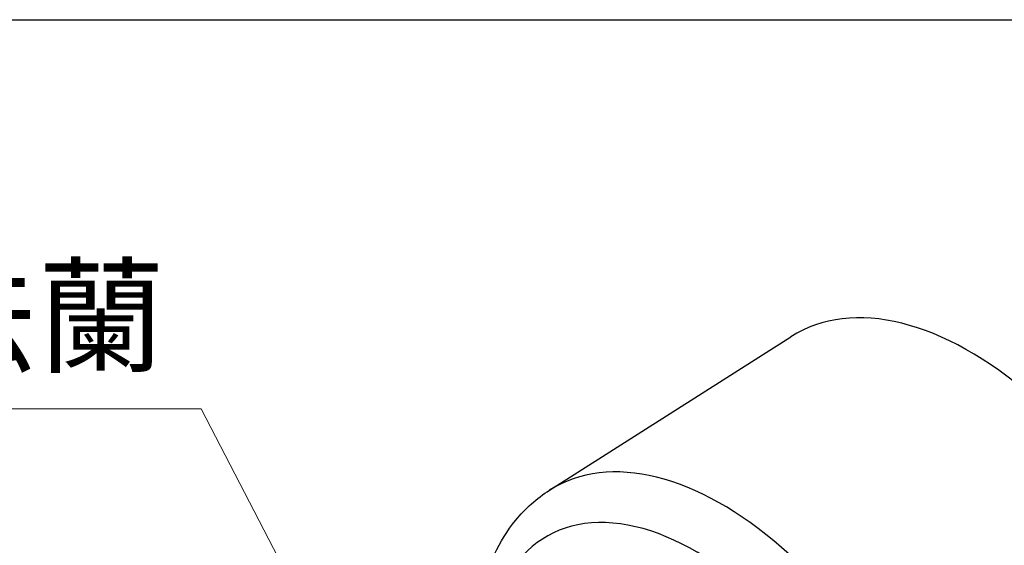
# Model space of a CAD drawing. Header units: inches. Extents: x 0 to 5766, y -2164 to 1330.
# Tile 30 of 217: x 1749 to 1876, y 591 to 658. Entities that reach past the tile are written whole.
import ezdxf

# ---------------------------------------------------------------- set-up
doc = ezdxf.new("R2010")
doc.units = ezdxf.units.IN
doc.header["$MEASUREMENT"] = 0
for name, color, linetype, lineweight in [('AM_5', 3, 'Continuous', 15), ('可見 (ISO)', 7, 'Continuous', 25), ('窄部可見 (ISO)', 7, 'Continuous', 25)]:
    doc.layers.add(name, color=color, linetype=linetype, lineweight=lineweight)
doc.styles.get("Standard").update_dxf_attribs({"font": 'arial.ttf'})

# ---------------------------------------------------------------- blocks, each defined once
blk = doc.blocks.new('*S423')
at = {"layer": 'AM_5'}
for p, q in [((1673.64, 579.78), (1784.23, 579.78)), ((1784.23, 579.78), (1797.81, 553.58))]:
    blk.add_line(p, q, dxfattribs=at)
at = {"layer": 'AM_5', "color": 2, "insert": (1779.53, 584.19), "char_height": 12, "attachment_point": 9}
blk.add_mtext('{\\fPMingLiU|b0|i0|c136|p18;手臂轉接法蘭}', dxfattribs=at)

msp = doc.modelspace()

# ---------------------------------------------------------------- linework, layer by layer
msp.add_line((1120.107, 658.42), (1920.107, 658.42))
at = {"layer": '可見 (ISO)'}
msp.add_line((1817.772, 597.728), (1848.907, 617.525), dxfattribs=at)
msp.add_ellipse((1871.956, 578.886), major_axis=(-22.5, 38.971), ratio=0.5773503, start_param=3.1168974, end_param=6.3078805, dxfattribs=at)
msp.add_open_spline([(1808.02, 574.06), (1807.836, 577.725), (1808.113, 581.242), (1809.769, 587.993), (1811.247, 591.196), (1814.644, 595.351), (1816.119, 596.677), (1817.772, 597.728)], degree=3, knots=[4.65292559, 4.65292559, 4.65292559, 4.65292559, 4.9555563, 4.9555563, 5.2826414, 5.2826414, 5.47309192, 5.47309192, 5.47309192, 5.47309192], dxfattribs=at)
at = {"layer": '窄部可見 (ISO)'}
for centre, major_axis, start_param, end_param in [((1840.013, 560.444), (21.711, -37.605), 6.2584901, 9.4494732), ((1836.601, 558.474), (-19.213, 33.277), 2.3355683, 7.0892096)]:
    msp.add_ellipse(centre, major_axis=major_axis, ratio=0.5773503, start_param=start_param, end_param=end_param, dxfattribs=at)

# ---------------------------------------------------------------- block references
at = {"layer": 'AM_5'}
msp.add_blockref('*S423', (-11.409, 28.434), dxfattribs=at)

doc.saveas('drawing.dxf')
